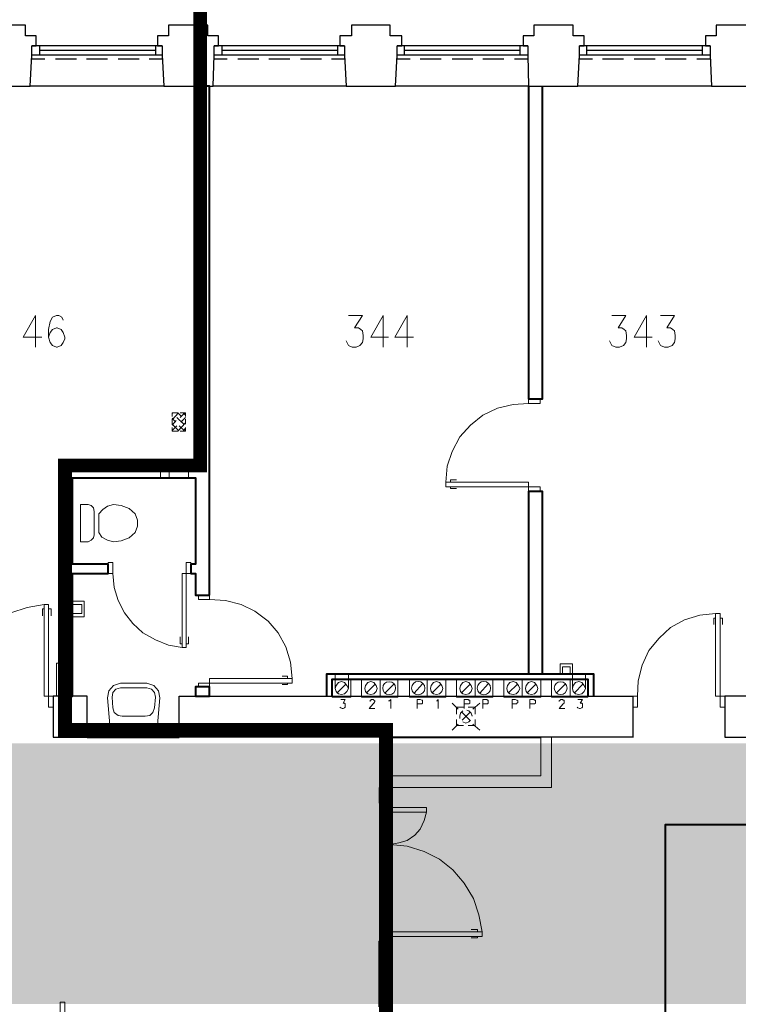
# Model space of a CAD drawing. Header units: millimetres. Extents: x 1 to 17496, y 1 to 30809.
# Tile 237 of 256: x 9363 to 10146, y 28783 to 29856. Entities that reach past the tile are written whole.
import ezdxf

# ---------------------------------------------------------------- set-up
doc = ezdxf.new("R2010")
doc.units = ezdxf.units.MM
doc.linetypes.add('CENTER', pattern=[2, 1.25, -0.25, 0.25, -0.25])
doc.linetypes.add('DASHDOT2', pattern=[0.5, 0.25, -0.125, 0, -0.125])
for name, color, linetype, lineweight in [('0_Przyz_centrale pielegniarskie', 1, 'Continuous', 40), ('0_Przyz_granicze oddziałów', 6, 'CENTER', 40), ('N_SSP_ewakuacja', 4, 'CENTER', 40)]:
    doc.layers.add(name, color=color, linetype=linetype, lineweight=lineweight)
doc.layers.add('PDF _Geometria', color=7, linetype='Continuous')

msp = doc.modelspace()

# ---------------------------------------------------------------- hatches: boundary and pattern name
at = {"layer": 'N_SSP_ewakuacja', "lineweight": 60, "transparency": 33554457}
h = msp.add_hatch(color=51, dxfattribs=at)
h.dxf.hatch_style = 1
h.paths.add_polyline_path([(5810.7, 28917.9), (5811.5, 28904.2), (5811.5, 28697.7), (6291, 28697.7), (6291, 28783.1), (13369.1, 28783.1), (13369.1, 28661.4), (13586.7, 28661.4), (13586.7, 29190.6), (13377.6, 29190.6), (13377.6, 29009.3), (12105.8, 29009.3), (12105.8, 29067.3), (6329.5, 29067.3), (6329.5, 28917.9)])

# ---------------------------------------------------------------- linework, layer by layer
at = {"layer": '0_Przyz_centrale pielegniarskie'}
msp.add_lwpolyline([(11505.8, 29275.1), (11517.1, 29275.1), (11517.1, 28978.6), (10066.2, 28978.6), (10066.2, 28731.5)], dxfattribs=at)
at = {"layer": '0_Przyz_granicze oddziałów', "linetype": 'DASHDOT2', "lineweight": 53, "ltscale": 500, "const_width": 15}
msp.add_lwpolyline([(9559.4, 30791.7), (9559.4, 29370.2), (9412.1, 29370.2), (9412.1, 29082.1), (9762.1, 29082.1), (9762.1, 27999), (9761.1, 26872.5), (9761.1, 26872.5)], dxfattribs=at)
at = {"layer": 'PDF _Geometria', "lineweight": 25}
for points in [[(9321, 29784), (9374.1, 29784), (9375.8, 29817.7), (9375.8, 29827.8), (9380.8, 29827.8), (9380.8, 29838.8), (9369.1, 29838.8), (9369.1, 29850.6), (9348, 29850.6), (9326.1, 29850.6), (9326.1, 29838.8), (9314.3, 29838.8), (9314.3, 29827.8), (9319.4, 29827.8), (9319.4, 29817.7), (9321, 29784), (9175.3, 29784)], [(9519.8, 29784), (9573.7, 29784), (9574.6, 29817.7), (9574.6, 29827.8), (9579.6, 29827.8), (9579.6, 29838.8), (9567.8, 29838.8), (9567.8, 29850.6), (9546.8, 29850.6), (9524.9, 29850.6), (9524.9, 29838.8), (9513.1, 29838.8), (9513.1, 29827.8), (9518.1, 29827.8), (9518.1, 29817.7), (9519.8, 29784), (9374.1, 29784)], [(9718.6, 29784), (9772.5, 29784), (9774.2, 29817.7), (9774.2, 29827.8), (9779.2, 29827.8), (9779.2, 29838.8), (9766.6, 29838.8), (9766.6, 29850.6), (9745.5, 29850.6), (9724.5, 29850.6), (9724.5, 29838.8), (9711.8, 29838.8), (9711.8, 29827.8), (9716.9, 29827.8), (9716.9, 29817.7), (9718.6, 29784), (9573.7, 29784)], [(9917.3, 29784), (9971.2, 29784), (9972.9, 29817.7), (9972.9, 29827.8), (9978, 29827.8), (9978, 29838.8), (9966.2, 29838.8), (9966.2, 29850.6), (9944.3, 29850.6), (9923.2, 29850.6), (9923.2, 29838.8), (9911.4, 29838.8), (9911.4, 29827.8), (9916.5, 29827.8), (9916.5, 29817.7), (9917.3, 29784), (9772.5, 29784)], [(10117, 29784), (10170, 29784), (10171.7, 29817.7), (10171.7, 29827.8), (10176.7, 29827.8), (10176.7, 29838.8), (10165, 29838.8), (10165, 29850.6), (10143.1, 29850.6), (10122, 29850.6), (10122, 29838.8), (10110.2, 29838.8), (10110.2, 29827.8), (10115.3, 29827.8), (10115.3, 29817.7), (10117, 29784), (9971.2, 29784)], [(9518.1, 29827.8), (9375.8, 29827.8)], [(9384.2, 29827.8), (9384.2, 29817.7)], [(9510.6, 29822.8), (9384.2, 29822.8)], [(9510.6, 29827.8), (9510.6, 29817.7)], [(9716.9, 29827.8), (9574.6, 29827.8)], [(9583, 29827.8), (9583, 29817.7)], [(9709.3, 29822.8), (9583, 29822.8)], [(9709.3, 29827.8), (9709.3, 29817.7)], [(9916.5, 29827.8), (9774.2, 29827.8)], [(9781.7, 29827.8), (9781.7, 29817.7)], [(9908.1, 29822.8), (9781.7, 29822.8)], [(9908.1, 29827.8), (9908.1, 29817.7)], [(10115.3, 29827.8), (9972.9, 29827.8)], [(9980.5, 29827.8), (9980.5, 29817.7)], [(10106.8, 29822.8), (9980.5, 29822.8)], [(10106.8, 29827.8), (10106.8, 29817.7)], [(9518.1, 29817.7), (9375.8, 29817.7)], [(9390.1, 29813.5), (9375.8, 29813.5)], [(9424.6, 29813.5), (9401.9, 29813.5)], [(9458.3, 29813.5), (9435.6, 29813.5)], [(9492.9, 29813.5), (9470.1, 29813.5)], [(9518.1, 29813.5), (9503.8, 29813.5)], [(9716.9, 29817.7), (9574.6, 29817.7)], [(9588.9, 29813.5), (9574.6, 29813.5)], [(9623.4, 29813.5), (9600.7, 29813.5)], [(9657.1, 29813.5), (9634.4, 29813.5)], [(9691.6, 29813.5), (9668.9, 29813.5)], [(9717.7, 29813.5), (9702.6, 29813.5)], [(9788.5, 29813.5), (9773.3, 29813.5)], [(9916.5, 29817.7), (9774.2, 29817.7)], [(9822.2, 29813.5), (9799.4, 29813.5)], [(9856.7, 29813.5), (9834, 29813.5)], [(9890.4, 29813.5), (9867.7, 29813.5)], [(9916.5, 29813.5), (9902.2, 29813.5)], [(10115.3, 29817.7), (9972.9, 29817.7)], [(9987.2, 29813.5), (9972.9, 29813.5)], [(10020.9, 29813.5), (9998.2, 29813.5)], [(10055.5, 29813.5), (10032.7, 29813.5)], [(10089.2, 29813.5), (10066.4, 29813.5)], [(10115.3, 29813.5), (10100.9, 29813.5)]]:
    msp.add_lwpolyline(points, dxfattribs=at)
at = {"layer": 'PDF _Geometria', "lineweight": 40}
for points in [[(9569.5, 29229), (9569.5, 29784), (9554.3, 29784), (9554.3, 29372.2), (9405.3, 29372.2), (9405.3, 29118.7), (9420.4, 29118.7), (9420.4, 29252.6), (9459.2, 29252.6), (9459.2, 29262.7), (9420.4, 29262.7), (9420.4, 29357), (9554.3, 29357), (9554.3, 29262.7), (9549.3, 29262.7), (9549.3, 29252.6), (9554.3, 29252.6), (9554.3, 29229)], [(9569.5, 29118.7), (9569.5, 29128.8), (9554.3, 29128.8), (9554.3, 29118.7)]]:
    msp.add_lwpolyline(points, close=True, dxfattribs=at)
at = {"layer": 'PDF _Geometria', "lineweight": 18}
for points in [[(9525.7, 29784), (9508, 29784)], [(9641.9, 29784), (9624.3, 29784)], [(9380, 29499.4), (9380, 29533.9), (9366.5, 29510.3), (9386.7, 29510.3)], [(9410.3, 29528.9), (9408.6, 29532.2), (9405.3, 29533.9), (9402.7, 29533.9), (9398.5, 29532.2), (9396, 29527.2), (9394.3, 29518.7), (9394.3, 29510.3), (9396, 29504.4), (9398.5, 29501.1), (9402.7, 29499.4), (9403.6, 29499.4), (9407.8, 29501.1), (9410.3, 29504.4), (9412, 29508.6), (9412, 29510.3), (9410.3, 29515.4), (9407.8, 29518.7), (9403.6, 29520.4), (9402.7, 29520.4), (9398.5, 29518.7), (9396, 29515.4), (9394.3, 29510.3)], [(9721.1, 29533.9), (9736.3, 29533.9), (9727.8, 29520.4), (9732.1, 29520.4), (9734.6, 29518.7), (9736.3, 29517.1), (9737.1, 29512), (9737.1, 29508.6), (9736.3, 29504.4), (9733.7, 29501.1), (9729.5, 29499.4), (9725.3, 29499.4), (9721.1, 29501.1), (9720.3, 29502.7), (9718.6, 29506.1)], [(9759, 29499.4), (9759, 29533.9), (9745.5, 29510.3), (9764.9, 29510.3)], [(9785.1, 29499.4), (9785.1, 29533.9), (9771.6, 29510.3), (9791.9, 29510.3)], [(10008.3, 29533.9), (10023.5, 29533.9), (10015, 29520.4), (10019.3, 29520.4), (10021.8, 29518.7), (10023.5, 29517.1), (10024.3, 29512), (10024.3, 29508.6), (10023.5, 29504.4), (10020.9, 29501.1), (10016.7, 29499.4), (10012.5, 29499.4), (10008.3, 29501.1), (10007.5, 29502.7), (10005.8, 29506.1)], [(10046.2, 29499.4), (10046.2, 29533.9), (10032.7, 29510.3), (10052.1, 29510.3)], [(10061.4, 29533.9), (10076.5, 29533.9), (10068.1, 29520.4), (10072.3, 29520.4), (10074.8, 29518.7), (10076.5, 29517.1), (10077.4, 29512), (10077.4, 29508.6), (10076.5, 29504.4), (10074, 29501.1), (10069.8, 29499.4), (10065.6, 29499.4), (10061.4, 29501.1), (10060.5, 29502.7), (10058.8, 29506.1)], [(9917.3, 29437.9), (9900.5, 29437), (9883.7, 29432.8), (9867.7, 29425.3), (9854.2, 29414.3), (9842.4, 29401.7), (9834, 29385.7), (9828.9, 29369.7), (9827.2, 29352)], [(9538.3, 29424.4), (9535, 29427.8), (9529.1, 29427.8), (9529.1, 29423.6)], [(9529.1, 29427.8), (9529.1, 29426.9), (9529.9, 29427.8)], [(9529.1, 29420.2), (9535.8, 29427.8)], [(9532.4, 29417.7), (9529.1, 29421.9)], [(9529.1, 29421), (9529.1, 29415.2), (9535.8, 29408.4)], [(9541.7, 29415.2), (9534.1, 29422.7)], [(9543.4, 29423.6), (9543.4, 29427.8), (9537.5, 29427.8)], [(9537.5, 29422.7), (9542.6, 29427.8)], [(9538.3, 29417.7), (9543.4, 29422.7)], [(9543.4, 29425.3), (9540.9, 29427.8)], [(9543.4, 29415.2), (9543.4, 29421)], [(9529.1, 29414.3), (9533.3, 29419.4)], [(9529.1, 29411.8), (9529.1, 29407.6), (9535, 29407.6), (9543.4, 29416.8)], [(9529.1, 29408.4), (9534.1, 29413.5)], [(9542.6, 29407.6), (9536.7, 29413.5)], [(9537.5, 29407.6), (9543.4, 29407.6), (9543.4, 29411.8)], [(9540.9, 29407.6), (9543.4, 29410.9)], [(9543.4, 29419.4), (9543.4, 29420.2)], [(9516.4, 29372.2), (9516.4, 29357), (9516.4, 29372.2)], [(9525.7, 29366.3), (9525.7, 29372.2), (9530.8, 29372.2)], [(9541.7, 29373), (9541.7, 29372.2), (9546.8, 29372.2), (9546.8, 29366.3)], [(9546.8, 29368.8), (9546.8, 29369.7)], [(9530.8, 29357), (9525.7, 29357), (9525.7, 29362.9), (9525.7, 29363.8)], [(9546.8, 29363.8), (9546.8, 29362.9), (9546.8, 29357), (9541.7, 29357)], [(9832.3, 29352), (9832.3, 29354.5), (9839, 29354.5)], [(9832.3, 29346.9), (9832.3, 29345.2), (9839, 29345.2)], [(9464.2, 29252.6), (9465.9, 29237.4), (9470.1, 29223.1), (9476.9, 29209.6), (9486.1, 29197.9), (9497.1, 29187.8), (9510.6, 29180.2), (9524.9, 29174.3), (9540, 29171.7)], [(9294.1, 29118.7), (9295.8, 29137.2), (9301.7, 29155.7), (9310.1, 29172.6), (9321.9, 29186.9), (9336.2, 29199.5), (9353.1, 29209.6), (9370.7, 29215.5), (9389.3, 29218.9)], [(9420.4, 29222.3), (9433.1, 29222.3), (9433.1, 29205.4), (9420.4, 29205.4)], [(9420.4, 29218.9), (9430.5, 29218.9), (9430.5, 29208.8), (9420.4, 29208.8)], [(9569.5, 29224), (9587.2, 29223.1), (9604, 29218.9), (9619.2, 29211.3), (9633.5, 29200.4), (9644.5, 29187.8), (9652.9, 29172.6), (9657.9, 29155.7), (9659.6, 29138.1)], [(9389.3, 29213.9), (9387.6, 29213.9), (9387.6, 29206.3)], [(9394.3, 29213.9), (9396.9, 29213.9), (9396.9, 29206.3)], [(10036.1, 29118.7), (10036.9, 29135.5), (10041.2, 29152.4), (10048.7, 29168.4), (10059.7, 29181.9), (10072.3, 29193.6), (10087.5, 29202.1), (10104.3, 29207.1), (10121.2, 29208.8)], [(9405.3, 29203.8), (9405.3, 29185.2)], [(9420.4, 29203.8), (9420.4, 29185.2)], [(9932.5, 29202.1), (9932.5, 29184.4)], [(10121.2, 29203.8), (10119.5, 29203.8), (10119.5, 29197)], [(10126.2, 29203.8), (10128.7, 29203.8), (10128.7, 29197)], [(9540, 29176), (9537.5, 29176), (9537.5, 29183.5)], [(9544.2, 29176), (9546.8, 29176), (9546.8, 29183.5)], [(9405.3, 29154.9), (9402.7, 29154.9), (9402.7, 29118.7)], [(9965.4, 29127.1), (9965.4, 29143.1), (9965.4, 29154.1), (9951.9, 29154.1), (9951.9, 29143.1)], [(9706.8, 29127.1), (9706.8, 29143.1)], [(9721.1, 29127.1), (9721.1, 29143.1)], [(9849.1, 29143.1), (9866.8, 29143.1)], [(9962.8, 29143.1), (9962.8, 29150.7), (9954.4, 29150.7), (9954.4, 29143.1)], [(9979.7, 29127.1), (9979.7, 29143.1)], [(9654.6, 29138.1), (9654.6, 29140.6), (9648.7, 29140.6)], [(9654.6, 29133), (9654.6, 29131.3), (9648.7, 29131.3)], [(9708.5, 29122.1), (9718.6, 29132.2)], [(9760.7, 29122.1), (9770.8, 29132.2)], [(9792.7, 29122.1), (9802, 29132.2)], [(9812.1, 29122.1), (9822.2, 29132.2)], [(9844.1, 29122.1), (9854.2, 29132.2)], [(9864.3, 29122.1), (9873.5, 29132.2)], [(9895.4, 29122.1), (9905.6, 29132.2)], [(9915.7, 29122.1), (9925.8, 29132.2)], [(9947.7, 29122.1), (9957.8, 29132.2)], [(9967, 29122.1), (9977.1, 29132.2)], [(9641.9, 29118.7), (9624.3, 29118.7)], [(9712.7, 29115.3), (9717.7, 29115.3), (9715.2, 29111.1), (9716.9, 29111.1), (9717.7, 29110.3), (9717.7, 29106.9), (9716.9, 29106.1), (9715.2, 29105.2), (9714.4, 29105.2), (9712.7, 29106.1), (9711.8, 29106.9)], [(9744.7, 29112.8), (9744.7, 29114.5), (9745.5, 29114.5), (9746.4, 29115.3), (9748.1, 29115.3), (9748.9, 29114.5), (9749.7, 29113.6), (9749.7, 29112.8), (9748.9, 29111.1), (9748.1, 29110.3), (9743.8, 29105.2), (9749.7, 29105.2)], [(9764.9, 29113.6), (9765.7, 29113.6), (9767.4, 29115.3), (9767.4, 29105.2)], [(9796.1, 29105.2), (9796.1, 29115.3), (9799.4, 29115.3), (9801.1, 29114.5), (9802, 29114.5), (9802, 29111.1), (9801.1, 29110.3), (9796.1, 29110.3)], [(9817.1, 29113.6), (9818, 29113.6), (9818.8, 29115.3), (9818.8, 29105.2)], [(9840.7, 29104.4), (9834, 29111.1)], [(9847.4, 29105.2), (9847.4, 29115.3), (9851.7, 29115.3), (9852.5, 29114.5), (9853.3, 29114.5), (9853.3, 29111.1), (9852.5, 29110.3), (9847.4, 29110.3)], [(9856.7, 29104.4), (9864.3, 29111.1)], [(9867.7, 29105.2), (9867.7, 29115.3), (9871.9, 29115.3), (9872.7, 29114.5), (9873.5, 29114.5), (9873.5, 29111.1), (9872.7, 29110.3), (9867.7, 29110.3)], [(9899.7, 29105.2), (9899.7, 29115.3), (9903, 29115.3), (9904.7, 29114.5), (9905.6, 29113.6), (9905.6, 29112), (9904.7, 29111.1), (9904.7, 29110.3), (9899.7, 29110.3)], [(9919, 29105.2), (9919, 29115.3), (9923.2, 29115.3), (9924.1, 29114.5), (9924.9, 29114.5), (9924.9, 29111.1), (9924.1, 29110.3), (9919, 29110.3)], [(9951, 29112.8), (9951, 29113.6), (9951.9, 29114.5), (9952.7, 29115.3), (9954.4, 29115.3), (9955.2, 29114.5), (9956.1, 29114.5), (9956.1, 29111.1), (9955.2, 29110.3), (9951, 29105.2), (9956.9, 29105.2)], [(9971.2, 29115.3), (9976.3, 29115.3), (9973.8, 29111.1), (9975.5, 29111.1), (9976.3, 29110.3), (9976.3, 29106.9), (9975.5, 29106.1), (9973.8, 29105.2), (9972.9, 29105.2), (9971.2, 29106.1), (9970.4, 29106.9)], [(9846.6, 29106.9), (9839, 29106.9), (9839, 29099.3)], [(9845.8, 29102.7), (9843.2, 29100.2), (9842.4, 29096.8), (9842.4, 29094.3)], [(9853.3, 29092.6), (9844.9, 29101)], [(9844.9, 29092.6), (9853.3, 29101)], [(9855.9, 29097.6), (9855.9, 29096.8), (9855, 29100.2), (9852.5, 29102.7), (9850, 29103.5)], [(9859.2, 29099.3), (9859.2, 29106.9), (9851.7, 29106.9)], [(9834, 29081.6), (9840.7, 29088.4)], [(9839, 29093.4), (9839, 29086.7), (9846.6, 29086.7)], [(9845.8, 29090.9), (9849.1, 29089.2), (9852.5, 29090.9), (9854.2, 29092.6)], [(9851.7, 29086.7), (9859.2, 29086.7), (9859.2, 29093.4)], [(9864.3, 29081.6), (9856.7, 29088.4)], [(9754.8, 29074.1), (9754.8, 29019.3), (9942.6, 29019.3), (9942.6, 29073.2)], [(10031.9, 29074.1), (10031, 29074.1)], [(10131.3, 29074.1), (10131.3, 29074.9)], [(9754.8, 29024.4), (9754.8, 29036.1)], [(9766.6, 29019.3), (9768.3, 29019.3)], [(9774.2, 29019.3), (9775, 29019.3)], [(9780.1, 29019.3), (9780.9, 29019.3)], [(9786, 29019.3), (9786.8, 29019.3)], [(9792.7, 29019.3), (9793.5, 29019.3)], [(9798.6, 29019.3), (9799.4, 29019.3)], [(9805.3, 29019.3), (9806.2, 29019.3)], [(9811.2, 29019.3), (9812.1, 29019.3)], [(9818, 29019.3), (9818.8, 29019.3)], [(9829.8, 29019.3), (9831.4, 29019.3)], [(9836.5, 29019.3), (9837.3, 29019.3)], [(9842.4, 29019.3), (9843.2, 29019.3)], [(9849.1, 29019.3), (9850, 29019.3)], [(9855, 29019.3), (9855.9, 29019.3)], [(9861.8, 29019.3), (9862.6, 29019.3)], [(9867.7, 29019.3), (9868.5, 29019.3)], [(9754.8, 29008.4), (9754.8, 29009.2)], [(9754.8, 29001.6), (9754.8, 29002.5), (9754.8, 28998.2), (9754.8, 29004.1)], [(9806.2, 28992.4), (9766.6, 28992.4), (9766.6, 29002.5), (9754.8, 29002.5), (9754.8, 28997.4), (9806.2, 28997.4), (9806.2, 28992.4), (9803.6, 28983.1), (9799.4, 28973.8), (9793.5, 28967.1), (9785.1, 28961.2), (9775.9, 28958.7), (9766.6, 28957), (9785.1, 28955.3), (9803.6, 28949.4), (9820.5, 28941), (9834.8, 28929.2), (9847.4, 28914.9), (9857.5, 28898), (9863.4, 28880.3), (9866.8, 28861.8)], [(9766.6, 29004.1), (9766.6, 28998.2), (9766.6, 29002.5)], [(9766.6, 28992.4), (9766.6, 28993.2)], [(9861.8, 28861.8), (9861.8, 28864.3), (9855, 28864.3)], [(9754.8, 28855.1), (9754.8, 28851.7)], [(9766.6, 28861), (9766.6, 28861.8)], [(9766.6, 28851.7), (9766.6, 28855.1)], [(9861.8, 28856.8), (9861.8, 28855.1), (9855, 28855.1)]]:
    msp.add_lwpolyline(points, dxfattribs=at)
at = {"layer": 'PDF _Geometria', "lineweight": 40}
for points in [[(9917.3, 29784), (9917.3, 29442.9), (9932.5, 29442.9), (9932.5, 29784)], [(9932.5, 29143.1), (9932.5, 29341.9), (9917.3, 29341.9), (9917.3, 29143.1)], [(9697.5, 29118.7), (9697.5, 29143.1), (9988.1, 29143.1), (9988.1, 29118.7)], [(9703.4, 29118.7), (9703.4, 29137.2), (9982.2, 29137.2), (9982.2, 29118.7)], [(9436.4, 29085.8), (9536.7, 29085.8)], [(9436.4, 29074.1), (9536.7, 29074.1)], [(9754.8, 29019.3), (9754.8, 29002.5), (9766.6, 29002.5), (9766.6, 29019.3)], [(9754.8, 28780.1), (9754.8, 28851.7), (9766.6, 28851.7), (9766.6, 28780.1)]]:
    msp.add_lwpolyline(points, dxfattribs=at)
at = {"layer": 'PDF _Geometria', "lineweight": 18}
for points in [[(9930, 29437.9), (9930, 29442.9), (9917.3, 29442.9), (9917.3, 29437.9)], [(9525.7, 29372.2), (9508, 29372.2)], [(9508, 29357), (9525.7, 29357)], [(9827.2, 29352), (9917.3, 29352), (9917.3, 29341.9), (9930, 29341.9), (9930, 29346.9), (9827.2, 29346.9)], [(9437.3, 29287.1), (9428.9, 29287.1), (9428.9, 29327.6), (9437.3, 29327.6), (9440.6, 29326.7), (9443.2, 29324.2), (9444, 29320), (9444, 29294.7), (9443.2, 29291.3), (9440.6, 29288.8)], [(9449.1, 29297.2), (9449.1, 29317.5), (9453.3, 29322.5), (9458.3, 29325.9), (9465.1, 29327.6), (9473.5, 29326.7), (9481.9, 29323.3), (9488.7, 29317.5), (9491.2, 29310.7), (9491.2, 29304), (9488.7, 29297.2), (9481.9, 29291.3), (9473.5, 29288), (9465.1, 29287.1), (9458.3, 29288.8), (9452.4, 29292.2)], [(9464.2, 29252.6), (9464.2, 29264.4), (9459.2, 29264.4), (9459.2, 29252.6)], [(9540, 29171.7), (9540, 29252.6), (9549.3, 29252.6), (9549.3, 29264.4), (9544.2, 29264.4), (9544.2, 29171.7)], [(9569.5, 29224), (9569.5, 29229), (9557.7, 29229), (9557.7, 29224)], [(9389.3, 29218.9), (9389.3, 29118.7), (9399.4, 29118.7), (9399.4, 29106.9), (9394.3, 29106.9), (9394.3, 29218.9)], [(10121.2, 29208.8), (10121.2, 29118.7), (10131.3, 29118.7), (10131.3, 29106.9), (10126.2, 29106.9), (10126.2, 29208.8)], [(9513.1, 29087.5), (9515.6, 29117), (9513.9, 29124.6), (9508.9, 29130.5), (9501.3, 29133), (9472.7, 29133), (9465.1, 29130.5), (9460, 29124.6), (9458.3, 29117), (9460.9, 29087.5)], [(9659.6, 29138.1), (9569.5, 29138.1), (9569.5, 29128.8), (9557.7, 29128.8), (9557.7, 29133), (9659.6, 29133)], [(9723.6, 29117.8), (9723.6, 29137.2), (9703.4, 29137.2), (9703.4, 29117.8)], [(9721.1, 29127.1), (9719.4, 29130.5), (9716.9, 29133.8), (9713.5, 29134.7), (9710.2, 29133.8), (9707.6, 29130.5), (9706.8, 29127.1), (9707.6, 29123.7), (9710.2, 29121.2), (9713.5, 29120.4), (9716.9, 29121.2), (9719.4, 29123.7)], [(9755.6, 29117.8), (9755.6, 29137.2), (9735.4, 29137.2), (9735.4, 29117.8)], [(9755.6, 29117.8), (9755.6, 29137.2), (9735.4, 29137.2), (9735.4, 29117.8)], [(9752.3, 29127.1), (9751.4, 29130.5), (9748.9, 29133.8), (9745.5, 29134.7), (9742.2, 29133.8), (9739.6, 29130.5), (9738.8, 29127.1), (9739.6, 29123.7), (9742.2, 29121.2), (9745.5, 29120.4), (9748.9, 29121.2), (9751.4, 29123.7)], [(9752.3, 29127.1), (9751.4, 29130.5), (9748.9, 29133.8), (9745.5, 29134.7), (9742.2, 29133.8), (9739.6, 29130.5), (9738.8, 29127.1), (9739.6, 29123.7), (9742.2, 29121.2), (9745.5, 29120.4), (9748.9, 29121.2), (9751.4, 29123.7)], [(9750.6, 29132.2), (9740.5, 29122.1)], [(9775, 29117.8), (9775, 29137.2), (9755.6, 29137.2), (9755.6, 29117.8)], [(9807, 29117.8), (9807, 29137.2), (9787.6, 29137.2), (9787.6, 29117.8)], [(9827.2, 29117.8), (9827.2, 29137.2), (9807, 29137.2), (9807, 29117.8)], [(9823.9, 29127.1), (9823, 29130.5), (9820.5, 29133.8), (9817.1, 29134.7), (9813.8, 29133.8), (9811.2, 29130.5), (9810.4, 29127.1), (9811.2, 29123.7), (9813.8, 29121.2), (9817.1, 29120.4), (9820.5, 29121.2), (9823, 29123.7)], [(9859.2, 29117.8), (9859.2, 29137.2), (9839, 29137.2), (9839, 29117.8)], [(9855.9, 29127.1), (9855, 29130.5), (9852.5, 29133.8), (9849.1, 29134.7), (9845.8, 29133.8), (9843.2, 29130.5), (9842.4, 29127.1), (9843.2, 29123.7), (9845.8, 29121.2), (9849.1, 29120.4), (9852.5, 29121.2), (9855, 29123.7)], [(9878.6, 29117.8), (9878.6, 29137.2), (9859.2, 29137.2), (9859.2, 29117.8)], [(9910.6, 29117.8), (9910.6, 29137.2), (9890.4, 29137.2), (9890.4, 29117.8)], [(9908.1, 29127.1), (9906.4, 29130.5), (9903.9, 29133.8), (9900.5, 29134.7), (9897.1, 29133.8), (9894.6, 29130.5), (9893.8, 29127.1), (9894.6, 29123.7), (9897.1, 29121.2), (9900.5, 29120.4), (9903.9, 29121.2), (9906.4, 29123.7)], [(9930.8, 29117.8), (9930.8, 29137.2), (9910.6, 29137.2), (9910.6, 29117.8)], [(9927.5, 29127.1), (9926.6, 29130.5), (9924.1, 29133.8), (9920.7, 29134.7), (9917.3, 29133.8), (9914.8, 29130.5), (9914, 29127.1), (9914.8, 29123.7), (9917.3, 29121.2), (9920.7, 29120.4), (9924.1, 29121.2), (9926.6, 29123.7)], [(9962.8, 29117.8), (9962.8, 29137.2), (9942.6, 29137.2), (9942.6, 29117.8)], [(9982.2, 29117.8), (9982.2, 29137.2), (9962.8, 29137.2), (9962.8, 29117.8)], [(9979.7, 29127.1), (9978, 29130.5), (9975.5, 29133.8), (9972.1, 29134.7), (9968.7, 29133.8), (9966.2, 29130.5), (9965.4, 29127.1), (9966.2, 29123.7), (9968.7, 29121.2), (9972.1, 29120.4), (9975.5, 29121.2), (9978, 29123.7)], [(9499.6, 29096.8), (9474.3, 29096.8), (9470.1, 29097.6), (9465.9, 29101), (9464.2, 29106.1), (9463.4, 29117.8), (9464.2, 29122.9), (9467.6, 29126.3), (9472.7, 29128), (9501.3, 29128), (9506.3, 29126.3), (9509.7, 29122.9), (9510.6, 29117.8), (9509.7, 29106.1), (9508, 29101), (9504.7, 29097.6)], [(10036.1, 29106.9), (10036.1, 29118.7), (10031, 29118.7), (10031, 29106.9)], [(9930.8, 29031.9), (9930.8, 29073.2), (9766.6, 29073.2), (9766.6, 29031.9)], [(9866.8, 28861.8), (9766.6, 28861.8), (9766.6, 28851.7), (9754.8, 28851.7), (9754.8, 28856.8), (9866.8, 28856.8)], [(9754.8, 28813.8), (9754.8, 28795.3)], [(9766.6, 28795.3), (9766.6, 28813.8)], [(9402.7, 28673.2), (9402.7, 28773.4), (9412, 28773.4), (9412, 28785.2), (9407, 28785.2), (9407, 28673.2)]]:
    msp.add_lwpolyline(points, close=True, dxfattribs=at)
at = {"layer": 'PDF _Geometria', "lineweight": 25}
for points in [[(9436.4, 29074.1), (9436.4, 29118.7), (9399.4, 29118.7), (9399.4, 29074.1)], [(10031, 29118.7), (10031, 29074.1), (9536.7, 29074.1), (9536.7, 29118.7)], [(10421, 29074.1), (10421, 29118.7), (10131.3, 29118.7), (10131.3, 29074.1)]]:
    msp.add_lwpolyline(points, close=True, dxfattribs=at)
at = {"layer": 'PDF _Geometria', "lineweight": 18}
for centre, radius in [((9765.5, 29127.5), 7.03), ((9797.2, 29127.5), 7.3), ((9868.8, 29127.5), 7.3), ((9952.4, 29127.5), 7.03)]:
    msp.add_circle(centre, radius, dxfattribs=at)

doc.saveas('drawing.dxf')
